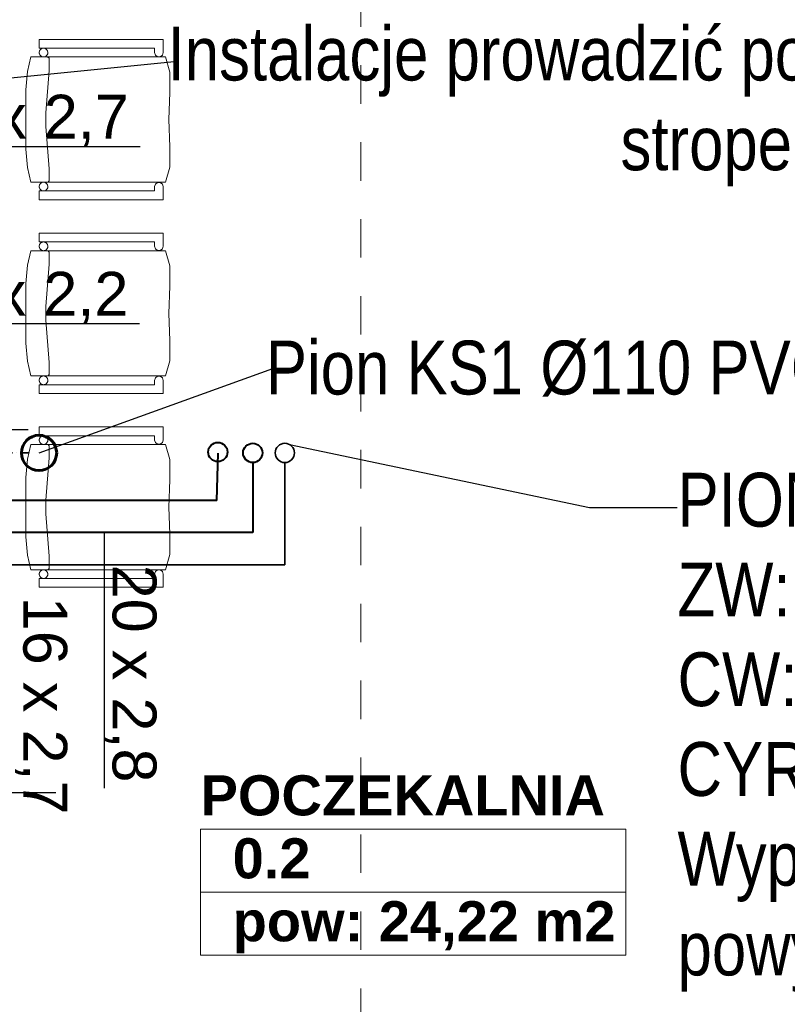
# Model space of a CAD drawing. Header units: millimetres. Extents: x 204754 to 499005, y -178579 to -103222.
# Tile 20 of 178: x 221673 to 224067, y -137063 to -133991. Entities that reach past the tile are written whole.
import ezdxf
from ezdxf import colors
from ezdxf.entities.mleader import LeaderData, LeaderLine
from ezdxf.enums import TextEntityAlignment as Align
from ezdxf.lldxf.tags import DXFTag
from ezdxf.math import Vec2, Vec3

# ---------------------------------------------------------------- set-up
doc = ezdxf.new("R2010")
doc.units = ezdxf.units.MM
doc.header["$MEASUREMENT"] = 0
doc.linetypes.add('KRESKAKROPKAX2', pattern=[50.8, 25.4, -12.7, 0, -12.7])
doc.linetypes.add('Przerywana', pattern=[240, 120, -120])
doc.layers.get('0').update_dxf_attribs({"color": 252, "lineweight": 5})
for name, color, linetype, lineweight in [('840-G Znaczniki ogólne_Nr_pióra__3', 252, 'Continuous', 5), ('IS_Ciepła_woda', 1, 'DASHDOT', 40), ('IS_KS', 34, 'Continuous', 60), ('IS_KS pod stropem', 210, 'KRESKAKROPKAX2', 35), ('IS_opisy', 7, 'Continuous', 35), ('Nowe_! NAZWY POM', 252, 'Continuous', 5), ('Nowe_320-W Umeblowanie_Nr_pióra__4', 252, 'Continuous', 5), ('Nowe_Metryczki pomieszczeń ARCHICADa_Nr_pióra__13', 252, 'Continuous', 5), ('Nowe_Znaczniki drzwi ARCHICADa', 252, 'Continuous', 5), ('Nowe_Znaczniki drzwi ARCHICADa_Nr_pióra__111', 252, 'Continuous', 5), ('Nowe_Znaczniki drzwi ARCHICADa_Nr_pióra__141', 252, 'Continuous', 5), ('SANITARNE-IS-Działka wody zimnej', 5, 'Continuous', 35)]:
    doc.layers.add(name, color=color, linetype=linetype, lineweight=lineweight)
doc.layers.add('IS_Opisy_działek_Wodociag', color=7, linetype='SOLID', true_color=0x000000)
doc.styles.add('GENERATED_STYLE_1', font='arial.ttf')
doc.styles.add('GENERATED_STYLE_2', font='arialbd.ttf')
doc.styles.add('Opisowy', font='arial.ttf')
tags = doc.linetypes.add('DASHDOT', pattern=[20, 10, -5, 0, -5]).pattern_tags.tags
tags[10:11] = [DXFTag(74, 4), DXFTag(75, 0), DXFTag(340, '0'), DXFTag(46, 0.0), DXFTag(50, 0.0), DXFTag(44, 0.0), DXFTag(45, 0.0)]
tags[8:9] = [DXFTag(74, 4), DXFTag(75, 0), DXFTag(340, '0'), DXFTag(46, 0.0), DXFTag(50, 0.0), DXFTag(44, 0.0), DXFTag(45, 0.0)]
tags[6:7] = [DXFTag(74, 4), DXFTag(75, 0), DXFTag(340, '0'), DXFTag(46, 0.0), DXFTag(50, 0.0), DXFTag(44, 0.0), DXFTag(45, 0.0)]
tags[4:5] = [DXFTag(74, 4), DXFTag(75, 0), DXFTag(340, '0'), DXFTag(46, 0.0), DXFTag(50, 0.0), DXFTag(44, 0.0), DXFTag(45, 0.0)]
tags = doc.linetypes.add('SOLID', pattern=[10, 10, 0]).pattern_tags.tags
tags[6:7] = [DXFTag(74, 4), DXFTag(75, 0), DXFTag(340, '0'), DXFTag(46, 0.0), DXFTag(50, 0.0), DXFTag(44, 0.0), DXFTag(45, 0.0)]
tags[4:5] = [DXFTag(74, 4), DXFTag(75, 0), DXFTag(340, '0'), DXFTag(46, 0.0), DXFTag(50, 0.0), DXFTag(44, 0.0), DXFTag(45, 0.0)]

# ---------------------------------------------------------------- blocks, each defined once
blk = doc.blocks.new('POCZEKALNIA_0.2_1', base_point=(222900.5, -136614.9))
at = {"layer": 'Nowe_Metryczki pomieszczeń ARCHICADa_Nr_pióra__13', "color": 7, "linetype": 'Continuous', "lineweight": 13}
for p, q in [((222237.4, -136516.7), (222237.4, -136909.6)), ((222237.4, -136516.7), (223563.5, -136516.7)), ((223563.5, -136516.7), (223563.5, -136909.6)), ((222237.4, -136713.2), (223563.5, -136713.2)), ((222237.4, -136909.6), (223563.5, -136909.6))]:
    blk.add_line(p, q, dxfattribs=at)
at = {"layer": 'Nowe_Metryczki pomieszczeń ARCHICADa_Nr_pióra__13', "color": 7, "lineweight": 13, "style": 'GENERATED_STYLE_2'}
for tag, p in [('ROOM_NAME', (222237.4, -136348.9)), ('ROOM_NUMBER', (222337.4, -136545.3)), ('ROOM_CALC_AREA', (222337.4, -136741.7))]:
    blk.add_attdef(tag, text='', height=125, dxfattribs=at).set_placement(p, align=Align.TOP_LEFT)
blk = doc.blocks.new('D Marker 11_17')
at = {"layer": 'Nowe_Znaczniki drzwi ARCHICADa_Nr_pióra__111', "color": 7, "linetype": 'Continuous', "lineweight": 25}
blk.add_line((0, 802.4), (0, -643.6), dxfattribs=at)
at = {"layer": 'Nowe_Znaczniki drzwi ARCHICADa_Nr_pióra__141', "color": 7, "linetype": 'Continuous', "lineweight": 25}
for start, end in [(0, 180), (180, 0)]:
    blk.add_arc((0, 927.4), 125, start, end, dxfattribs=at)
at = {"layer": 'Nowe_Znaczniki drzwi ARCHICADa_Nr_pióra__141', "color": 7, "lineweight": 25, "style": 'GENERATED_STYLE_1'}
blk.add_attdef('AC_MarkerText_1', text='', height=125, dxfattribs=at).set_placement((-109.1, 864.9), align=Align.BOTTOM_LEFT)
for tag, p in [('AC_WIDO_B_SIZE', (-230.4, 494.5)), ('AC_MarkerText_4', (19.6, 494.5))]:
    blk.add_attdef(tag, text='', height=125, rotation=270, dxfattribs=at).set_placement(p, align=Align.BOTTOM_LEFT)
blk = doc.blocks.new('podkład 20251118')
at = {"layer": '840-G Znaczniki ogólne_Nr_pióra__3', "color": 252, "linetype": 'Przerywana', "lineweight": 5}
blk.add_line((222737, -121893.5), (222737, -143583.5), dxfattribs=at)
at = {"layer": 'Nowe_320-W Umeblowanie_Nr_pióra__4', "color": 252, "linetype": 'Continuous', "lineweight": 5}
for p, q in [((221734.3, -134080.1), (221734.3, -134052.9)), ((221734.3, -134052.9), (222120.6, -134052.9)), ((221734.3, -134080.1), (221734.3, -134052.9)), ((221734.3, -134052.9), (222120.6, -134052.9)), ((222120.6, -134052.9), (222120.6, -134093.8)), ((222120.6, -134052.9), (222120.6, -134093.8)), ((222094.1, -134080.1), (221734.3, -134080.1)), ((222094.1, -134080.1), (221734.3, -134080.1)), ((221734.3, -134093.8), (221734.5, -134091.4)), ((221734.5, -134096.1), (221734.3, -134093.8)), ((221734.5, -134091.4), (221735.1, -134089.1)), ((221735.1, -134098.4), (221734.5, -134096.1)), ((221735.1, -134089.1), (221736.1, -134086.9)), ((221736.1, -134100.6), (221735.1, -134098.4)), ((221736.1, -134086.9), (221737.4, -134085)), ((221737.4, -134085), (221739.1, -134083.3)), ((221739.1, -134083.3), (221741, -134082)), ((221741, -134082), (221743.1, -134081)), ((221743.1, -134081), (221745.4, -134080.3)), ((221745.4, -134080.3), (221747.8, -134080.1)), ((221747.8, -134080.1), (221750.1, -134080.3)), ((221750.1, -134080.3), (221752.4, -134081)), ((221752.4, -134081), (221754.5, -134082)), ((221754.5, -134082), (221756.4, -134083.3)), ((221756.4, -134083.3), (221758.1, -134085)), ((221758.1, -134085), (221759.4, -134086.9)), ((221759.4, -134086.9), (221760.4, -134089.1)), ((221760.4, -134098.4), (221759.4, -134100.6)), ((221760.4, -134089.1), (221761, -134091.4)), ((221761, -134096.1), (221760.4, -134098.4)), ((221761, -134091.4), (221761.2, -134093.8)), ((221761.2, -134093.8), (221761, -134096.1)), ((222094.1, -134093.8), (222094.1, -134080.1)), ((222094.1, -134093.8), (222094.1, -134080.1)), ((222096.7, -134101.8), (222094.1, -134093.8)), ((222096.7, -134101.8), (222094.1, -134093.8)), ((222120.6, -134093.8), (222118.5, -134101.8)), ((222120.6, -134093.8), (222118.5, -134101.8)), ((221697.2, -134153.1), (221708.5, -134107.4)), ((221697.2, -134153.1), (221708.5, -134107.4)), ((221708.5, -134107.4), (222127.7, -134107.4)), ((221708.5, -134107.4), (222127.7, -134107.4)), ((221737.4, -134102.5), (221736.1, -134100.6)), ((221739.1, -134104.2), (221737.4, -134102.5)), ((221741, -134105.6), (221739.1, -134104.2)), ((221743.1, -134106.6), (221741, -134105.6)), ((221745.4, -134107.2), (221743.1, -134106.6)), ((221747.8, -134107.4), (221745.4, -134107.2)), ((221750.1, -134107.2), (221747.8, -134107.4)), ((221752.4, -134106.6), (221750.1, -134107.2)), ((221754.5, -134105.6), (221752.4, -134106.6)), ((221756.4, -134104.2), (221754.5, -134105.6)), ((221758.1, -134102.5), (221756.4, -134104.2)), ((221759.4, -134100.6), (221758.1, -134102.5)), ((221760.4, -134107.6), (221759.2, -134107.4)), ((221761.6, -134108.1), (221760.4, -134107.6)), ((221762.7, -134108.7), (221761.6, -134108.1)), ((221763.7, -134109.5), (221762.7, -134108.7)), ((221764.5, -134110.5), (221763.7, -134109.5)), ((221765.1, -134111.6), (221764.5, -134110.5)), ((221764.8, -134149.2), (221765.7, -134114.7)), ((221765.5, -134112.8), (221765.1, -134111.6)), ((221765.7, -134114), (221765.5, -134112.8)), ((221765.7, -134114.7), (221765.7, -134114)), ((222103.4, -134106.7), (222096.7, -134101.8)), ((222103.4, -134106.7), (222096.7, -134101.8)), ((222111.8, -134106.7), (222103.4, -134106.7)), ((222111.8, -134106.7), (222103.4, -134106.7)), ((222118.5, -134101.8), (222111.8, -134106.7)), ((222118.5, -134101.8), (222111.8, -134106.7)), ((222127.7, -134107.4), (222141.5, -134154.6)), ((222127.7, -134107.4), (222141.5, -134154.6)), ((221692.6, -134210.1), (221697.2, -134153.1)), ((221692.6, -134210.1), (221697.2, -134153.1)), ((221754.9, -134281.5), (221764.8, -134149.2)), ((222141.5, -134154.6), (222141.8, -134218.3)), ((222141.5, -134154.6), (222141.8, -134218.3)), ((221692.6, -134302.9), (221692.6, -134210.1)), ((221692.6, -134302.9), (221692.6, -134210.1)), ((222141.8, -134218.3), (222138, -134302.9)), ((222141.8, -134218.3), (222138, -134302.9)), ((221754.9, -134324.2), (221754.9, -134281.5)), ((221692.6, -134395.6), (221692.6, -134302.9)), ((221692.6, -134395.6), (221692.6, -134302.9)), ((222138, -134302.9), (222141.8, -134387.4)), ((222138, -134302.9), (222141.8, -134387.4)), ((221764.8, -134456.5), (221754.9, -134324.2)), ((221697.2, -134452.6), (221692.6, -134395.6)), ((221697.2, -134452.6), (221692.6, -134395.6)), ((222141.8, -134387.4), (222141.5, -134451.1)), ((222141.8, -134387.4), (222141.5, -134451.1)), ((221708.5, -134498.3), (221697.2, -134452.6)), ((221708.5, -134498.3), (221697.2, -134452.6)), ((221765.7, -134491), (221764.8, -134456.5)), ((222141.5, -134451.1), (222127.7, -134498.3)), ((222141.5, -134451.1), (222127.7, -134498.3)), ((222127.7, -134498.3), (221708.5, -134498.3)), ((222127.7, -134498.3), (221708.5, -134498.3)), ((221741, -134500.1), (221743.1, -134499.1)), ((221743.1, -134499.1), (221745.4, -134498.5)), ((221745.4, -134498.5), (221747.8, -134498.3)), ((221747.8, -134498.3), (221750.1, -134498.5)), ((221750.1, -134498.5), (221752.4, -134499.1)), ((221752.4, -134499.1), (221754.5, -134500.1)), ((221761.6, -134497.7), (221762.7, -134497)), ((221762.7, -134497), (221763.7, -134496.2)), ((221763.7, -134496.2), (221764.5, -134495.2)), ((221764.5, -134495.2), (221765.1, -134494.1)), ((221765.1, -134494.1), (221765.5, -134492.9)), ((221765.5, -134492.9), (221765.7, -134491.7)), ((221765.7, -134491.7), (221765.7, -134491)), ((222096.7, -134503.9), (222103.4, -134499)), ((222096.7, -134503.9), (222103.4, -134499)), ((222103.4, -134499), (222111.8, -134499)), ((222103.4, -134499), (222111.8, -134499)), ((222111.8, -134499), (222118.5, -134503.9)), ((222111.8, -134499), (222118.5, -134503.9)), ((221734.3, -134511.9), (221734.5, -134509.6)), ((221734.5, -134514.3), (221734.3, -134511.9)), ((221734.3, -134552.9), (221734.3, -134525.6)), ((221734.3, -134525.6), (222094.1, -134525.6)), ((221734.3, -134552.9), (221734.3, -134525.6)), ((221734.3, -134525.6), (222094.1, -134525.6)), ((221734.5, -134509.6), (221735.1, -134507.3)), ((221735.1, -134516.6), (221734.5, -134514.3)), ((221735.1, -134507.3), (221736.1, -134505.1)), ((221736.1, -134518.8), (221735.1, -134516.6)), ((221736.1, -134505.1), (221737.4, -134503.2)), ((221737.4, -134520.7), (221736.1, -134518.8)), ((221737.4, -134503.2), (221739.1, -134501.5)), ((221739.1, -134522.4), (221737.4, -134520.7)), ((221739.1, -134501.5), (221741, -134500.1)), ((221741, -134523.8), (221739.1, -134522.4)), ((221743.1, -134524.8), (221741, -134523.8)), ((221745.4, -134525.4), (221743.1, -134524.8)), ((221747.8, -134525.6), (221745.4, -134525.4)), ((221750.1, -134525.4), (221747.8, -134525.6)), ((221752.4, -134524.8), (221750.1, -134525.4)), ((221754.5, -134523.8), (221752.4, -134524.8)), ((221754.5, -134500.1), (221756.4, -134501.5)), ((221756.4, -134522.4), (221754.5, -134523.8)), ((221756.4, -134501.5), (221758.1, -134503.2)), ((221758.1, -134520.7), (221756.4, -134522.4)), ((221758.1, -134503.2), (221759.4, -134505.1)), ((221759.4, -134518.8), (221758.1, -134520.7)), ((221759.4, -134505.1), (221760.4, -134507.3)), ((221760.4, -134516.6), (221759.4, -134518.8)), ((221760.4, -134507.3), (221761, -134509.6)), ((221761, -134514.3), (221760.4, -134516.6)), ((221761, -134509.6), (221761.2, -134511.9)), ((221761.2, -134511.9), (221761, -134514.3)), ((222094.1, -134511.9), (222096.7, -134503.9)), ((222094.1, -134511.9), (222096.7, -134503.9)), ((222094.1, -134525.6), (222094.1, -134511.9)), ((222094.1, -134525.6), (222094.1, -134511.9)), ((222118.5, -134503.9), (222120.6, -134511.9)), ((222118.5, -134503.9), (222120.6, -134511.9)), ((222120.6, -134511.9), (222120.6, -134552.9)), ((222120.6, -134511.9), (222120.6, -134552.9)), ((222120.6, -134552.9), (221734.3, -134552.9)), ((222120.6, -134552.9), (221734.3, -134552.9)), ((221734.3, -134684.7), (221734.3, -134657.4)), ((221734.3, -134657.4), (222120.6, -134657.4)), ((221734.3, -134684.7), (221734.3, -134657.4)), ((221734.3, -134657.4), (222120.6, -134657.4)), ((222120.6, -134657.4), (222120.6, -134698.3)), ((222120.6, -134657.4), (222120.6, -134698.3)), ((221697.2, -134757.6), (221708.5, -134711.9)), ((221697.2, -134757.6), (221708.5, -134711.9)), ((221708.5, -134711.9), (222127.7, -134711.9)), ((221708.5, -134711.9), (222127.7, -134711.9)), ((222094.1, -134684.7), (221734.3, -134684.7)), ((222094.1, -134684.7), (221734.3, -134684.7)), ((221734.3, -134698.3), (221734.5, -134695.9)), ((221734.5, -134700.7), (221734.3, -134698.3)), ((221734.5, -134695.9), (221735.1, -134693.6)), ((221735.1, -134702.9), (221734.5, -134700.7)), ((221735.1, -134693.6), (221736.1, -134691.5)), ((221736.1, -134705.1), (221735.1, -134702.9)), ((221736.1, -134691.5), (221737.4, -134689.5)), ((221737.4, -134707.1), (221736.1, -134705.1)), ((221737.4, -134689.5), (221739.1, -134687.8)), ((221739.1, -134708.7), (221737.4, -134707.1)), ((221739.1, -134687.8), (221741, -134686.5)), ((221741, -134710.1), (221739.1, -134708.7)), ((221741, -134686.5), (221743.1, -134685.5)), ((221743.1, -134711.1), (221741, -134710.1)), ((221743.1, -134685.5), (221745.4, -134684.9)), ((221745.4, -134711.7), (221743.1, -134711.1)), ((221745.4, -134684.9), (221747.8, -134684.6)), ((221747.8, -134711.9), (221745.4, -134711.7)), ((221747.8, -134684.6), (221750.1, -134684.9)), ((221750.1, -134711.7), (221747.8, -134711.9)), ((221750.1, -134684.9), (221752.4, -134685.5)), ((221752.4, -134711.1), (221750.1, -134711.7)), ((221752.4, -134685.5), (221754.5, -134686.5)), ((221754.5, -134710.1), (221752.4, -134711.1)), ((221754.5, -134686.5), (221756.4, -134687.8)), ((221756.4, -134708.7), (221754.5, -134710.1)), ((221756.4, -134687.8), (221758.1, -134689.5)), ((221758.1, -134707.1), (221756.4, -134708.7)), ((221758.1, -134689.5), (221759.4, -134691.5)), ((221759.4, -134705.1), (221758.1, -134707.1)), ((221760.4, -134712.1), (221759.2, -134711.9)), ((221759.4, -134691.5), (221760.4, -134693.6)), ((221760.4, -134702.9), (221759.4, -134705.1)), ((221760.4, -134693.6), (221761, -134695.9)), ((221761, -134700.7), (221760.4, -134702.9)), ((221761.6, -134712.6), (221760.4, -134712.1)), ((221761, -134695.9), (221761.2, -134698.3)), ((221761.2, -134698.3), (221761, -134700.7)), ((221762.7, -134713.2), (221761.6, -134712.6)), ((221763.7, -134714), (221762.7, -134713.2)), ((221764.5, -134715), (221763.7, -134714)), ((222094.1, -134698.3), (222094.1, -134684.7)), ((222094.1, -134698.3), (222094.1, -134684.7)), ((222096.7, -134706.3), (222094.1, -134698.3)), ((222096.7, -134706.3), (222094.1, -134698.3)), ((222103.4, -134711.3), (222096.7, -134706.3)), ((222103.4, -134711.3), (222096.7, -134706.3)), ((222111.8, -134711.3), (222103.4, -134711.3)), ((222111.8, -134711.3), (222103.4, -134711.3)), ((222118.5, -134706.3), (222111.8, -134711.3)), ((222118.5, -134706.3), (222111.8, -134711.3)), ((222120.6, -134698.3), (222118.5, -134706.3)), ((222120.6, -134698.3), (222118.5, -134706.3)), ((222127.7, -134711.9), (222141.5, -134759.1)), ((222127.7, -134711.9), (222141.5, -134759.1)), ((221765.1, -134716.1), (221764.5, -134715)), ((221764.8, -134753.7), (221765.7, -134719.2)), ((221765.5, -134717.3), (221765.1, -134716.1)), ((221765.7, -134718.6), (221765.5, -134717.3)), ((221765.7, -134719.2), (221765.7, -134718.6)), ((221692.6, -134814.6), (221697.2, -134757.6)), ((221692.6, -134814.6), (221697.2, -134757.6)), ((221754.9, -134886), (221764.8, -134753.7)), ((222141.5, -134759.1), (222141.8, -134822.9)), ((222141.5, -134759.1), (222141.8, -134822.9)), ((221692.6, -134907.4), (221692.6, -134814.6)), ((221692.6, -134907.4), (221692.6, -134814.6)), ((222141.8, -134822.9), (222138, -134907.4)), ((222141.8, -134822.9), (222138, -134907.4)), ((221754.9, -134928.7), (221754.9, -134886)), ((221692.6, -135000.1), (221692.6, -134907.4)), ((221692.6, -135000.1), (221692.6, -134907.4)), ((221764.8, -135061), (221754.9, -134928.7)), ((222138, -134907.4), (222141.8, -134991.9)), ((222138, -134907.4), (222141.8, -134991.9)), ((221697.2, -135057.1), (221692.6, -135000.1)), ((221697.2, -135057.1), (221692.6, -135000.1)), ((222141.8, -134991.9), (222141.5, -135055.6)), ((222141.8, -134991.9), (222141.5, -135055.6)), ((221708.5, -135102.8), (221697.2, -135057.1)), ((221708.5, -135102.8), (221697.2, -135057.1)), ((221765.7, -135095.6), (221764.8, -135061)), ((222141.5, -135055.6), (222127.7, -135102.8)), ((222141.5, -135055.6), (222127.7, -135102.8)), ((222127.7, -135102.8), (221708.5, -135102.8)), ((222127.7, -135102.8), (221708.5, -135102.8)), ((221734.5, -135114.1), (221735.1, -135111.8)), ((221735.1, -135111.8), (221736.1, -135109.6)), ((221736.1, -135109.6), (221737.4, -135107.7)), ((221737.4, -135107.7), (221739.1, -135106)), ((221739.1, -135106), (221741, -135104.7)), ((221741, -135104.7), (221743.1, -135103.7)), ((221743.1, -135103.7), (221745.4, -135103)), ((221745.4, -135103), (221747.8, -135102.8)), ((221747.8, -135102.8), (221750.1, -135103)), ((221750.1, -135103), (221752.4, -135103.7)), ((221752.4, -135103.7), (221754.5, -135104.7)), ((221754.5, -135104.7), (221756.4, -135106)), ((221756.4, -135106), (221758.1, -135107.7)), ((221758.1, -135107.7), (221759.4, -135109.6)), ((221759.4, -135109.6), (221760.4, -135111.8)), ((221760.4, -135111.8), (221761, -135114.1)), ((221761.6, -135102.2), (221762.7, -135101.5)), ((221762.7, -135101.5), (221763.7, -135100.7)), ((221763.7, -135100.7), (221764.5, -135099.7)), ((221764.5, -135099.7), (221765.1, -135098.6)), ((221765.1, -135098.6), (221765.5, -135097.4)), ((221765.5, -135097.4), (221765.7, -135096.2)), ((221765.7, -135096.2), (221765.7, -135095.6)), ((222094.1, -135116.5), (222096.7, -135108.5)), ((222094.1, -135116.5), (222096.7, -135108.5)), ((222096.7, -135108.5), (222103.4, -135103.5)), ((222096.7, -135108.5), (222103.4, -135103.5)), ((222103.4, -135103.5), (222111.8, -135103.5)), ((222103.4, -135103.5), (222111.8, -135103.5)), ((222111.8, -135103.5), (222118.5, -135108.5)), ((222111.8, -135103.5), (222118.5, -135108.5)), ((222118.5, -135108.5), (222120.6, -135116.5)), ((222118.5, -135108.5), (222120.6, -135116.5)), ((221734.3, -135116.5), (221734.5, -135114.1)), ((221734.5, -135118.8), (221734.3, -135116.5)), ((221734.3, -135157.4), (221734.3, -135130.1)), ((221734.3, -135130.1), (222094.1, -135130.1)), ((221734.3, -135157.4), (221734.3, -135130.1)), ((221734.3, -135130.1), (222094.1, -135130.1)), ((221735.1, -135121.1), (221734.5, -135118.8)), ((221736.1, -135123.3), (221735.1, -135121.1)), ((221737.4, -135125.2), (221736.1, -135123.3)), ((221739.1, -135126.9), (221737.4, -135125.2)), ((221741, -135128.3), (221739.1, -135126.9)), ((221743.1, -135129.3), (221741, -135128.3)), ((221745.4, -135129.9), (221743.1, -135129.3)), ((221747.8, -135130.1), (221745.4, -135129.9)), ((221750.1, -135129.9), (221747.8, -135130.1)), ((221752.4, -135129.3), (221750.1, -135129.9)), ((221754.5, -135128.3), (221752.4, -135129.3)), ((221756.4, -135126.9), (221754.5, -135128.3)), ((221758.1, -135125.2), (221756.4, -135126.9)), ((221759.4, -135123.3), (221758.1, -135125.2)), ((221760.4, -135121.1), (221759.4, -135123.3)), ((221761, -135118.8), (221760.4, -135121.1)), ((221761, -135114.1), (221761.2, -135116.5)), ((221761.2, -135116.5), (221761, -135118.8)), ((222094.1, -135130.1), (222094.1, -135116.5)), ((222094.1, -135130.1), (222094.1, -135116.5)), ((222120.6, -135116.5), (222120.6, -135157.4)), ((222120.6, -135116.5), (222120.6, -135157.4)), ((222120.6, -135157.4), (221734.3, -135157.4)), ((222120.6, -135157.4), (221734.3, -135157.4)), ((221734.3, -135289.2), (221734.3, -135261.9)), ((221734.3, -135261.9), (222120.6, -135261.9)), ((221734.3, -135289.2), (221734.3, -135261.9)), ((221734.3, -135261.9), (222120.6, -135261.9)), ((222120.6, -135261.9), (222120.6, -135302.8)), ((222120.6, -135261.9), (222120.6, -135302.8)), ((222094.1, -135289.2), (221734.3, -135289.2)), ((222094.1, -135289.2), (221734.3, -135289.2)), ((221734.5, -135300.4), (221735.1, -135298.1)), ((221735.1, -135298.1), (221736.1, -135296)), ((221736.1, -135296), (221737.4, -135294)), ((221737.4, -135294), (221739.1, -135292.4)), ((221739.1, -135292.4), (221741, -135291)), ((221741, -135291), (221743.1, -135290)), ((221743.1, -135290), (221745.4, -135289.4)), ((221745.4, -135289.4), (221747.8, -135289.2)), ((221747.8, -135289.2), (221750.1, -135289.4)), ((221750.1, -135289.4), (221752.4, -135290)), ((221752.4, -135290), (221754.5, -135291)), ((221754.5, -135291), (221756.4, -135292.4)), ((221756.4, -135292.4), (221758.1, -135294)), ((221758.1, -135294), (221759.4, -135296)), ((221759.4, -135296), (221760.4, -135298.1)), ((221760.4, -135298.1), (221761, -135300.4)), ((222094.1, -135302.8), (222094.1, -135289.2)), ((222094.1, -135302.8), (222094.1, -135289.2)), ((221697.2, -135362.2), (221708.5, -135316.4)), ((221697.2, -135362.2), (221708.5, -135316.4)), ((221708.5, -135316.4), (222127.7, -135316.4)), ((221708.5, -135316.4), (222127.7, -135316.4)), ((221734.3, -135302.8), (221734.5, -135300.4)), ((221734.5, -135305.2), (221734.3, -135302.8)), ((221735.1, -135307.5), (221734.5, -135305.2)), ((221736.1, -135309.6), (221735.1, -135307.5)), ((221737.4, -135311.6), (221736.1, -135309.6)), ((221739.1, -135313.3), (221737.4, -135311.6)), ((221741, -135314.6), (221739.1, -135313.3)), ((221743.1, -135315.6), (221741, -135314.6)), ((221745.4, -135316.2), (221743.1, -135315.6)), ((221747.8, -135316.4), (221745.4, -135316.2)), ((221750.1, -135316.2), (221747.8, -135316.4)), ((221752.4, -135315.6), (221750.1, -135316.2)), ((221754.5, -135314.6), (221752.4, -135315.6)), ((221756.4, -135313.3), (221754.5, -135314.6)), ((221758.1, -135311.6), (221756.4, -135313.3)), ((221759.4, -135309.6), (221758.1, -135311.6)), ((221760.4, -135316.7), (221759.2, -135316.4)), ((221760.4, -135307.5), (221759.4, -135309.6)), ((221761, -135305.2), (221760.4, -135307.5)), ((221761.6, -135317.1), (221760.4, -135316.7)), ((221761, -135300.4), (221761.2, -135302.8)), ((221761.2, -135302.8), (221761, -135305.2)), ((221762.7, -135317.7), (221761.6, -135317.1)), ((221763.7, -135318.6), (221762.7, -135317.7)), ((221764.5, -135319.5), (221763.7, -135318.6)), ((221765.1, -135320.6), (221764.5, -135319.5)), ((221764.8, -135358.3), (221765.7, -135323.7)), ((221765.5, -135321.8), (221765.1, -135320.6)), ((221765.7, -135323.1), (221765.5, -135321.8)), ((221765.7, -135323.7), (221765.7, -135323.1)), ((222096.7, -135310.8), (222094.1, -135302.8)), ((222096.7, -135310.8), (222094.1, -135302.8)), ((222103.4, -135315.8), (222096.7, -135310.8)), ((222103.4, -135315.8), (222096.7, -135310.8)), ((222111.8, -135315.8), (222103.4, -135315.8)), ((222111.8, -135315.8), (222103.4, -135315.8)), ((222118.5, -135310.8), (222111.8, -135315.8)), ((222118.5, -135310.8), (222111.8, -135315.8)), ((222120.6, -135302.8), (222118.5, -135310.8)), ((222120.6, -135302.8), (222118.5, -135310.8)), ((222127.7, -135316.4), (222141.5, -135363.6)), ((222127.7, -135316.4), (222141.5, -135363.6)), ((221754.9, -135490.5), (221764.8, -135358.3)), ((221692.6, -135419.1), (221697.2, -135362.2)), ((221692.6, -135419.1), (221697.2, -135362.2)), ((222141.5, -135363.6), (222141.8, -135427.4)), ((222141.5, -135363.6), (222141.8, -135427.4)), ((221692.6, -135511.9), (221692.6, -135419.1)), ((221692.6, -135511.9), (221692.6, -135419.1)), ((222141.8, -135427.4), (222138, -135511.9)), ((222141.8, -135427.4), (222138, -135511.9)), ((221692.6, -135604.6), (221692.6, -135511.9)), ((221692.6, -135604.6), (221692.6, -135511.9)), ((221754.9, -135533.3), (221754.9, -135490.5)), ((222138, -135511.9), (222141.8, -135596.4)), ((222138, -135511.9), (222141.8, -135596.4)), ((221764.8, -135665.5), (221754.9, -135533.3)), ((221697.2, -135661.6), (221692.6, -135604.6)), ((221697.2, -135661.6), (221692.6, -135604.6)), ((222141.8, -135596.4), (222141.5, -135660.2)), ((222141.8, -135596.4), (222141.5, -135660.2)), ((221708.5, -135707.4), (221697.2, -135661.6)), ((221708.5, -135707.4), (221697.2, -135661.6)), ((221765.7, -135700.1), (221764.8, -135665.5)), ((222141.5, -135660.2), (222127.7, -135707.4)), ((222141.5, -135660.2), (222127.7, -135707.4)), ((222127.7, -135707.4), (221708.5, -135707.4)), ((222127.7, -135707.4), (221708.5, -135707.4)), ((221734.3, -135721), (221734.5, -135718.6)), ((221734.5, -135723.4), (221734.3, -135721)), ((221734.5, -135718.6), (221735.1, -135716.3)), ((221735.1, -135725.7), (221734.5, -135723.4)), ((221735.1, -135716.3), (221736.1, -135714.2)), ((221736.1, -135727.8), (221735.1, -135725.7)), ((221736.1, -135714.2), (221737.4, -135712.2)), ((221737.4, -135729.8), (221736.1, -135727.8)), ((221737.4, -135712.2), (221739.1, -135710.5)), ((221739.1, -135710.5), (221741, -135709.2)), ((221741, -135709.2), (221743.1, -135708.2)), ((221743.1, -135708.2), (221745.4, -135707.6)), ((221745.4, -135707.6), (221747.8, -135707.4)), ((221747.8, -135707.4), (221750.1, -135707.6)), ((221750.1, -135707.6), (221752.4, -135708.2)), ((221752.4, -135708.2), (221754.5, -135709.2)), ((221754.5, -135709.2), (221756.4, -135710.5)), ((221756.4, -135710.5), (221758.1, -135712.2)), ((221758.1, -135712.2), (221759.4, -135714.2)), ((221759.4, -135727.8), (221758.1, -135729.8)), ((221759.4, -135714.2), (221760.4, -135716.3)), ((221760.4, -135725.7), (221759.4, -135727.8)), ((221760.4, -135716.3), (221761, -135718.6)), ((221761, -135723.4), (221760.4, -135725.7)), ((221761, -135718.6), (221761.2, -135721)), ((221761.2, -135721), (221761, -135723.4)), ((221761.6, -135706.7), (221762.7, -135706.1)), ((221762.7, -135706.1), (221763.7, -135705.2)), ((221763.7, -135705.2), (221764.5, -135704.3)), ((221764.5, -135704.3), (221765.1, -135703.2)), ((221765.1, -135703.2), (221765.5, -135702)), ((221765.5, -135702), (221765.7, -135700.7)), ((221765.7, -135700.7), (221765.7, -135700.1)), ((222094.1, -135721), (222096.7, -135713)), ((222094.1, -135721), (222096.7, -135713)), ((222094.1, -135734.6), (222094.1, -135721)), ((222094.1, -135734.6), (222094.1, -135721)), ((222096.7, -135713), (222103.4, -135708)), ((222096.7, -135713), (222103.4, -135708)), ((222103.4, -135708), (222111.8, -135708)), ((222103.4, -135708), (222111.8, -135708)), ((222111.8, -135708), (222118.5, -135713)), ((222111.8, -135708), (222118.5, -135713)), ((222118.5, -135713), (222120.6, -135721)), ((222118.5, -135713), (222120.6, -135721)), ((222120.6, -135721), (222120.6, -135761.9)), ((222120.6, -135721), (222120.6, -135761.9)), ((221734.3, -135761.9), (221734.3, -135734.6)), ((221734.3, -135734.6), (222094.1, -135734.6)), ((221734.3, -135761.9), (221734.3, -135734.6)), ((221734.3, -135734.6), (222094.1, -135734.6)), ((221739.1, -135731.4), (221737.4, -135729.8)), ((221741, -135732.8), (221739.1, -135731.4)), ((221743.1, -135733.8), (221741, -135732.8)), ((221745.4, -135734.4), (221743.1, -135733.8)), ((221747.8, -135734.6), (221745.4, -135734.4)), ((221750.1, -135734.4), (221747.8, -135734.6)), ((221752.4, -135733.8), (221750.1, -135734.4)), ((221754.5, -135732.8), (221752.4, -135733.8)), ((221756.4, -135731.4), (221754.5, -135732.8)), ((221758.1, -135729.8), (221756.4, -135731.4)), ((222120.6, -135761.9), (221734.3, -135761.9)), ((222120.6, -135761.9), (221734.3, -135761.9))]:
    blk.add_line(p, q, dxfattribs=at)
at = {"layer": 'Nowe_320-W Umeblowanie_Nr_pióra__4', "color": 252, "linetype": 'Continuous', "lineweight": 5, "extrusion": (0, 0, -1)}
for centre, start_param, end_param in [((221747.8, -134093.8), -1.570796, 1.570796), ((221747.8, -134093.8), 1.570796, 4.712389), ((221747.8, -134511.9), -1.570796, 1.570796), ((221747.8, -134511.9), 1.570796, 4.712389), ((221747.8, -134698.3), -1.570796, 1.570796), ((221747.8, -134698.3), 1.570796, 4.712389), ((221747.8, -135116.5), -1.570796, 1.570796), ((221747.8, -135116.5), 1.570796, 4.712389), ((221747.8, -135302.8), -1.570796, 1.570796), ((221747.8, -135302.8), 1.570796, 4.712389), ((221747.8, -135721), -1.570796, 1.570796), ((221747.8, -135721), 1.570796, 4.712389)]:
    blk.add_ellipse(centre, major_axis=(0, 13.6), ratio=0.989604, start_param=start_param, end_param=end_param, dxfattribs=at)
at = {"layer": 'Nowe_! NAZWY POM', "color": 7, "linetype": 'Continuous', "lineweight": 13}
blk.add_blockref('POCZEKALNIA_0.2_1', (222900.5, -136614.9), dxfattribs=at).add_auto_attribs({'ROOM_NAME': 'POCZEKALNIA', 'ROOM_NUMBER': '0.2', 'ROOM_CALC_AREA': 'pow: 24,22 m2'})
at = {"layer": 'Nowe_Znaczniki drzwi ARCHICADa', "color": 7, "linetype": 'Continuous', "lineweight": 25}
ref = blk.add_blockref('D Marker 11_17', (221142, -136402.7), dxfattribs=dict(at, rotation=90))
ref.add_attrib('AC_MarkerText_1', 'D1', dxfattribs={"layer": 'Nowe_Znaczniki drzwi ARCHICADa_Nr_pióra__141', "color": 7, "lineweight": 25, "height": 125, "rotation": 90, "style": 'GENERATED_STYLE_1'}).set_placement((220319.9, -136469), align=Align.BOTTOM_LEFT)
ref.add_attrib('AC_MarkerText_4', '90', dxfattribs={"layer": 'Nowe_Znaczniki drzwi ARCHICADa_Nr_pióra__141', "color": 7, "lineweight": 25, "height": 125, "rotation": 360, "style": 'GENERATED_STYLE_1'}).set_placement((220688.3, -136342.2), align=Align.BOTTOM_LEFT)
ref.add_attrib('AC_WIDO_B_SIZE', '200', dxfattribs={"layer": 'Nowe_Znaczniki drzwi ARCHICADa_Nr_pióra__141', "color": 7, "lineweight": 25, "height": 125, "rotation": 360, "style": 'GENERATED_STYLE_1'}).set_placement((220688.3, -136592.2), align=Align.BOTTOM_LEFT)
blk = doc.blocks.new('_None')

msp = doc.modelspace()

# ---------------------------------------------------------------- linework, layer by layer
at = {"layer": 'IS_Ciepła_woda', "color": 215, "true_color": 0xa953a0}
for q in [(222292, -135343.2), (220627.8, -135491.7)]:
    msp.add_line((222288.3, -135491.7), q, dxfattribs=at)
at = {"layer": 'IS_Ciepła_woda'}
for p, q in [((222400.1, -135372.9), (222400.1, -135591.7)), ((222400.1, -135591.7), (220527.8, -135591.7))]:
    msp.add_line(p, q, dxfattribs=at)
at = {"layer": 'IS_Ciepła_woda', "color": 215, "true_color": 0xa953a0}
msp.add_circle((222291.3, -135340.2), 30, dxfattribs=at)
at = {"layer": 'IS_Ciepła_woda'}
msp.add_circle((222400.1, -135342.9), 30, dxfattribs=at)
at = {"layer": 'IS_KS'}
msp.add_circle((221733.7, -135342.9), 55, dxfattribs=at)
at = {"layer": 'IS_KS pod stropem'}
msp.add_line((221702, -135342.9), (220912.8, -135342.9), dxfattribs=at)
at = {"layer": 'IS_opisy', "lineweight": 25}
msp.add_line((220891.9, -135269.2), (221700.1, -135269.5), dxfattribs=at)
at = {"layer": 'IS_Opisy_działek_Wodociag'}
for p, q in [((222048.8, -134387.6), (221251.3, -134387.6)), ((222047.4, -134940.2), (221249.9, -134940.2)), ((221937.6, -136389.2), (221937.6, -135591.7))]:
    msp.add_line(p, q, dxfattribs=at)
at = {"layer": 'SANITARNE-IS-Działka wody zimnej'}
for p, q in [((222500.1, -135372.9), (222500.1, -135691.7)), ((222500.1, -135691.7), (220427.8, -135691.7))]:
    msp.add_line(p, q, dxfattribs=at)
msp.add_circle((222500.1, -135342.9), 30, dxfattribs=at)

# ---------------------------------------------------------------- block references
msp.add_blockref('podkład 20251118', (0, 0))

# ---------------------------------------------------------------- texts
at = {"layer": 'IS_Opisy_działek_Wodociag', "char_height": 136.8, "attachment_point": 9}
for s, insert in [('{\\fArial|b0|i0|c238|p34;16 x 2,7}', (222013.9, -134387.6)), ('\\fArial|b0|i0;16 x 2,2', (222012.5, -134940.2))]:
    msp.add_mtext(s, dxfattribs=dict(at, insert=insert))
at = {"layer": 'IS_Opisy_działek_Wodociag', "char_height": 136.8, "attachment_point": 9, "rotation": 270}
for s, insert in [('{\\fArial|b0|i0|c238|p34;20 x 2,8}', (221937.6, -136371.3)), ('{\\fArial|b0|i0|c238|p34;16 x 2,7}', (221659.2, -136471.3))]:
    msp.add_mtext(s, dxfattribs=dict(at, insert=insert))

# ---------------------------------------------------------------- leaders
at = {"layer": 'IS_opisy', "lineweight": 25}
ml = msp.add_multileader_mtext('Standard', dxfattribs=at)
ml.set_content('{\\fArial Narrow|b0|i0|c238|p34;Instalacje prowadzić pod stropem}', color=256, style='Opisowy')
ml.set_leader_properties()
ml.set_arrow_properties(name='NONE')
ml.build(insert=Vec2(0, 0))
ml.multileader.update_dxf_attribs({"dogleg_length": 0.1, "arrow_head_size": 8.61})
ctx = ml.context
ctx.base_point, ctx.char_height, ctx.arrow_head_size, ctx.landing_gap_size, ctx.plane_origin, ctx.plane_x_axis, ctx.plane_y_axis = Vec3(222166, -134120.1), 168, 8.61, 0.861, Vec3(216388.6, -136682.6), Vec3(1, -0.000005), Vec3(0.000005, 1)
ctx.text_align_type = 2
notes = []
notes.append((ctx, [(1, (1, 1, 0), (222165.9, -134120.1), (1, -0.000005), 0.1, [(0, [(220862.8, -134251)], 256, [])])]))
ctx.mtext.insert, ctx.mtext.text_direction, ctx.mtext.rotation, ctx.mtext.width, ctx.mtext.alignment, ctx.mtext.flow_direction = Vec3(224242.1, -134012.8), Vec3(1, -0.000005), 6.283181, 2253.53, 3, 5
ml = msp.add_multileader_mtext('Standard', dxfattribs=at)
ml.set_content('{\\fArial Narrow|b0|i0|c0|p34;P\\fArial Narrow|b0|i0|c238|p34;ion KS1 %%C110 PVC }', color=256, style='Opisowy')
ml.set_leader_properties()
ml.set_arrow_properties(name='NONE')
ml.build(insert=Vec2(0, 0))
ml.multileader.update_dxf_attribs({"dogleg_length": 0.1, "arrow_head_size": 8.61})
ctx = ml.context
ctx.base_point, ctx.char_height, ctx.arrow_head_size, ctx.landing_gap_size, ctx.plane_origin, ctx.plane_x_axis, ctx.plane_y_axis = Vec3(222462.7, -135080), 168, 8.61, 0.861, Vec3(217259.4, -136818.8), Vec3(1, -0.000005), Vec3(0.000005, 1)
ctx.text_align_type = 2
notes.append((ctx, [(1, (1, 1, 0), (222462.6, -135080), (1, -0.000005), 0.1, [(0, [(221733.7, -135342.9)], 256, [])])]))
ctx.mtext.insert, ctx.mtext.text_direction, ctx.mtext.rotation, ctx.mtext.width, ctx.mtext.alignment, ctx.mtext.flow_direction = Vec3(224216.6, -134992.6), Vec3(1, -0.000005), 6.283181, 2253.53, 3, 5
ml = msp.add_multileader_mtext('Standard', dxfattribs=at)
ml.set_content('{\\fArial Narrow|b0|i0|c238|p34;PION WODOCIĄGOWY \\PZW: 20 x 2,8\\PCW: 16 x 2,7\\PCYR: 16 x 2,7  Wyprowadzić na piętro powyżej}', color=256, style='Opisowy')
ml.set_leader_properties()
ml.set_arrow_properties(name='NONE')
ml.build(insert=Vec2(0, 0))
ml.multileader.update_dxf_attribs({"dogleg_length": 0.1, "arrow_head_size": 8.61})
ctx = ml.context
ctx.base_point, ctx.char_height, ctx.arrow_head_size, ctx.landing_gap_size, ctx.plane_origin = Vec3(223723.8, -135513.6), 168, 8.61, 0.861, Vec3(222899.1, -137744.3)
notes.append((ctx, [(0, (1, 1, 0), (223450, -135513.6), (1, 0), 273.8, [(0, [(222514.2, -135316.4)], 256, [])])]))
ctx.mtext.insert, ctx.mtext.width, ctx.mtext.flow_direction = Vec3(223724.7, -135404.9), 2253.53, 5
for ctx, leaders in notes:
    for number, flags, end, landing, length, lines in leaders:
        leader = LeaderData()
        leader.index, (leader.has_last_leader_line, leader.has_dogleg_vector, leader.attachment_direction) = number, flags
        leader.last_leader_point, leader.dogleg_vector, leader.dogleg_length = Vec3(end), Vec3(landing), length
        for number, points, colour, breaks in lines:
            line = LeaderLine()
            line.index, line.vertices, line.color, line.breaks = number, Vec3.list(points), colors.encode_raw_color(colour), breaks
            leader.lines.append(line)
        ctx.leaders.append(leader)

doc.saveas('drawing.dxf')
